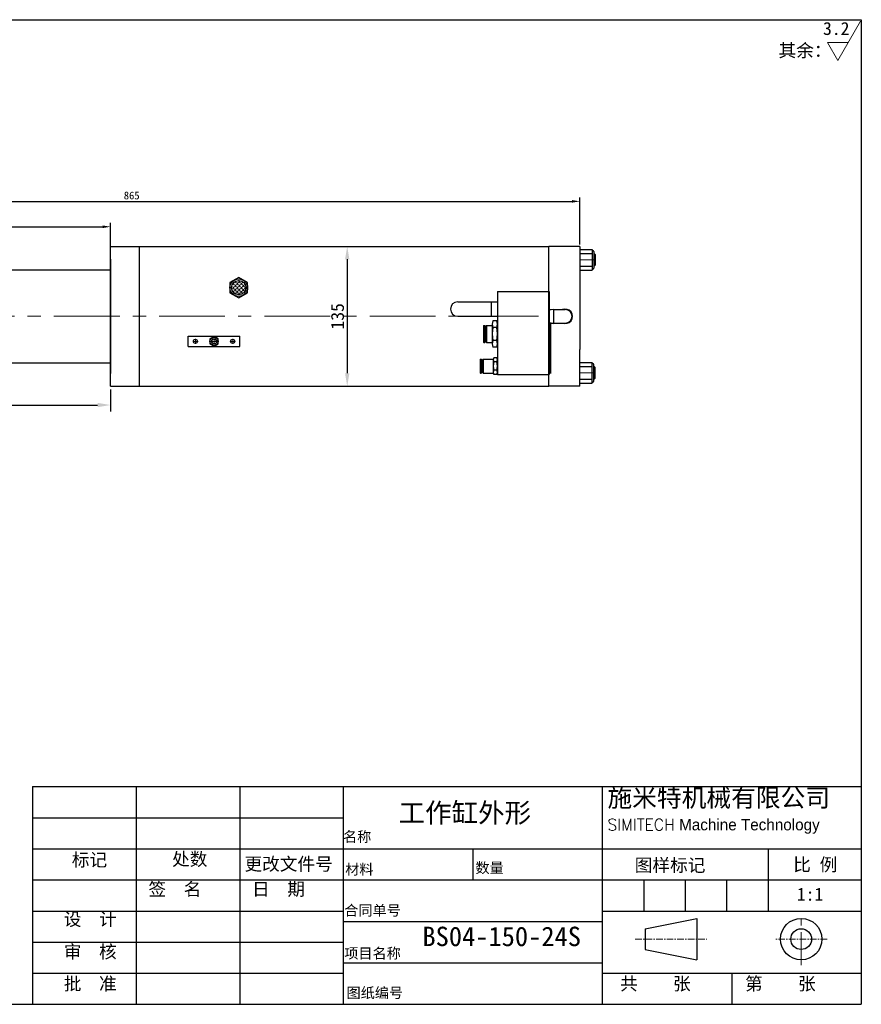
# Model space of a CAD drawing. Header units: millimetres. Extents: x 731 to 2131, y 4599 to 5549.
# Tile 2 of 2: x 1319 to 2131, y 4599 to 5549. Entities that reach past the tile are written whole.
import ezdxf

# ---------------------------------------------------------------- set-up
doc = ezdxf.new("R2010")
doc.units = ezdxf.units.MM
doc.header["$MEASUREMENT"] = 0
doc.linetypes.add('CENTER', pattern=[50.8, 31.75, -6.35, 6.35, -6.35])
doc.layers.get('Defpoints').update_dxf_attribs({"lineweight": 25})
for name, color, linetype, lineweight in [('图层1', 7, 'Continuous', 25), ('图层2', 3, 'CENTER', 13), ('图层3', 2, 'Continuous', 13), ('图层4', 1, 'Continuous', 30), ('图层7', 4, 'Continuous', 13)]:
    doc.layers.add(name, color=color, linetype=linetype, lineweight=lineweight)
doc.dimstyles.new('ISO-25', dxfattribs={"dimscale": 2, "dimtxt": 2.5, "dimasz": 2.5, "dimexe": 1.25, "dimexo": 0.625, "dimtad": 1, "dimtxsty": 'Standard', "dimcen": 2.5, "dimadec": 0, "dimazin": 0, "dimtfac": 1, "dimtmove": 0, "dimatfit": 3, "dimfxl": 0, "dimarcsym": 0})

# ---------------------------------------------------------------- blocks, each defined once
blk = doc.blocks.new('*D118')
at = {"layer": 'Defpoints', "color": 0, "transparency": 16777216}
for p in [(1859.49, 5373.41), (1859.49, 5330), (994.49, 5325.36)]:
    blk.add_point(p, dxfattribs=at)
at = {"layer": '图层3', "color": 0, "lineweight": -2, "transparency": 16777216}
for p, q in [((994.49, 5327.23), (994.49, 5377.16)), ((1859.49, 5331.87), (1859.49, 5377.16)), ((1001.99, 5373.41), (1851.99, 5373.41))]:
    blk.add_line(p, q, dxfattribs=at)
at = {"layer": '图层3', "color": 0, "transparency": 16777216}
for points in [[(1001.99, 5374.66), (1001.99, 5372.16), (994.49, 5373.41)], [(1851.99, 5372.16), (1851.99, 5374.66), (1859.49, 5373.41)]]:
    blk.add_solid(points, dxfattribs=at)
at = {"layer": '图层3', "color": 0, "transparency": 16777216, "insert": (1426.99, 5379.03), "char_height": 7.5, "attachment_point": 5}
blk.add_mtext('865', dxfattribs=at)
blk = doc.blocks.new('*D126')
at = {"layer": 'Defpoints', "color": 0, "transparency": 16777216}
for p in [(1406.49, 5348.93), (994.49, 5325.36), (1406.49, 5317.5)]:
    blk.add_point(p, dxfattribs=at)
at = {"layer": '图层3', "color": 0, "lineweight": -2, "transparency": 16777216}
for p, q in [((994.49, 5327.23), (994.49, 5352.68)), ((1001.99, 5348.93), (1398.99, 5348.93)), ((1406.49, 5319.37), (1406.49, 5352.68))]:
    blk.add_line(p, q, dxfattribs=at)
at = {"layer": '图层3', "color": 0, "transparency": 16777216}
for points in [[(1001.99, 5350.18), (1001.99, 5347.68), (994.49, 5348.93)], [(1398.99, 5347.68), (1398.99, 5350.18), (1406.49, 5348.93)]]:
    blk.add_solid(points, dxfattribs=at)
at = {"layer": '图层3', "color": 0, "transparency": 16777216, "insert": (1200.49, 5354.55), "char_height": 7.5, "attachment_point": 5}
blk.add_mtext('412', dxfattribs=at)
blk = doc.blocks.new('*D134')
at = {"layer": 'Defpoints', "color": 0, "transparency": 16777216}
for p in [(1631.99, 5330), (1631.99, 5195), (1635.02, 5195)]:
    blk.add_point(p, dxfattribs=at)
at = {"layer": '图层3', "color": 0, "lineweight": -2, "transparency": 16777216}
for p, q in [((1635.11, 5330), (1641.27, 5330)), ((1635.02, 5317.5), (1635.02, 5207.5)), ((1635.11, 5195), (1641.27, 5195))]:
    blk.add_line(p, q, dxfattribs=at)
at = {"layer": '图层3', "color": 0, "transparency": 16777216}
for points in [[(1632.94, 5317.5), (1637.1, 5317.5), (1635.02, 5330)], [(1632.94, 5207.5), (1637.1, 5207.5), (1635.02, 5195)]]:
    blk.add_solid(points, dxfattribs=at)
at = {"layer": '图层3', "color": 0, "transparency": 16777216, "insert": (1625.65, 5262.5), "char_height": 12.5, "attachment_point": 5, "rotation": 90}
blk.add_mtext('135', dxfattribs=at)
blk = doc.blocks.new('*D135')
at = {"layer": 'Defpoints', "color": 0, "transparency": 16777216}
for p in [(1023.49, 5213.5), (1406.49, 5195), (1406.49, 5176.92)]:
    blk.add_point(p, dxfattribs=at)
at = {"layer": '图层3', "color": 0, "lineweight": -2, "transparency": 16777216}
for p, q in [((1023.49, 5210.37), (1023.49, 5170.67)), ((1406.49, 5191.87), (1406.49, 5170.67)), ((1035.99, 5176.92), (1393.99, 5176.92))]:
    blk.add_line(p, q, dxfattribs=at)
at = {"layer": '图层3', "color": 0, "transparency": 16777216}
for points in [[(1035.99, 5179), (1035.99, 5174.84), (1023.49, 5176.92)], [(1393.99, 5179), (1393.99, 5174.84), (1406.49, 5176.92)]]:
    blk.add_solid(points, dxfattribs=at)
at = {"layer": '图层3', "color": 0, "transparency": 16777216, "insert": (1214.99, 5186.3), "char_height": 12.5, "attachment_point": 5}
blk.add_mtext('383', dxfattribs=at)

msp = doc.modelspace()

# ---------------------------------------------------------------- hatches: boundary and pattern name
at = {"layer": '图层7'}
h = msp.add_hatch(dxfattribs=at)
h.set_pattern_fill('ANGLE', color=256, scale=0.4, angle=315, style=0)
h.set_pattern_definition([(315, (2170.8134, 5339.337), (1.975656, 1.975656), [2.032, -0.762]), (45, (2170.8134, 5339.337), (-1.975656, 1.975656), [2.032, -0.762])])
h.paths.add_polyline_path([(1523.377, 5290.155, 1), (1537.228, 5290.155, 1)])

# ---------------------------------------------------------------- linework, layer by layer
at = {"layer": '图层1'}
for p, q in [((1406.487, 5194.996), (1406.487, 5329.996)), ((1406.487, 5329.996), (1434.487, 5329.996)), ((1434.487, 5329.996), (1829.487, 5329.996)), ((1434.487, 5194.996), (1434.487, 5329.996)), ((1829.487, 5194.996), (1829.487, 5329.996)), ((1859.487, 5329.996), (1829.487, 5329.996)), ((1859.487, 5329.996), (1859.487, 5230.596)), ((1859.487, 5326.996), (1871.487, 5326.996)), ((1859.487, 5322.996), (1871.487, 5322.996)), ((1871.487, 5326.996), (1871.487, 5306.996)), ((1871.987, 5325.996), (1871.987, 5325.996)), ((1872.987, 5324.996), (1872.987, 5308.996)), ((1872.987, 5322.996), (1873.487, 5322.996)), ((1873.487, 5322.996), (1873.487, 5310.996)), ((1873.487, 5322.996), (1874.487, 5321.996)), ((1874.487, 5321.996), (1874.487, 5311.996)), ((1406.487, 5317.496), (1406.487, 5207.496)), ((1859.487, 5310.996), (1871.487, 5310.996)), ((1872.987, 5310.996), (1873.487, 5310.996)), ((1874.487, 5311.996), (1873.487, 5310.996)), ((1218.487, 5307.496), (1406.487, 5307.496)), ((1859.487, 5306.996), (1871.487, 5306.996)), ((1871.987, 5307.996), (1871.987, 5307.996)), ((1530.302, 5299.97), (1521.802, 5295.063)), ((1521.802, 5295.063), (1521.802, 5285.248)), ((1538.802, 5295.063), (1530.302, 5299.97)), ((1538.802, 5285.248), (1538.802, 5295.063)), ((1521.802, 5285.248), (1530.302, 5280.34)), ((1530.302, 5280.34), (1538.802, 5285.248)), ((1779.987, 5286.496), (1779.987, 5206.496)), ((1779.987, 5286.496), (1829.987, 5286.496)), ((1829.987, 5286.496), (1829.987, 5206.496)), ((1741.678, 5276.496), (1779.987, 5276.496)), ((1773.987, 5276.496), (1773.987, 5262.496)), ((1829.987, 5268.996), (1833.987, 5269.496)), ((1833.987, 5269.496), (1833.987, 5255.496)), ((1833.987, 5268.996), (1845.487, 5268.996)), ((1741.678, 5262.496), (1779.987, 5262.496)), ((1766.787, 5253.646), (1766.487, 5253.346)), ((1766.787, 5253.646), (1766.787, 5237.346)), ((1766.787, 5253.646), (1767.687, 5253.646)), ((1767.687, 5253.646), (1767.687, 5237.346)), ((1767.687, 5253.646), (1767.987, 5253.346)), ((1769.287, 5253.646), (1768.987, 5253.346)), ((1769.287, 5253.646), (1774.987, 5253.646)), ((1769.287, 5253.646), (1769.287, 5237.346)), ((1774.987, 5255.023), (1774.987, 5235.97)), ((1779.487, 5258.198), (1775.487, 5258.198)), ((1779.987, 5255.023), (1779.987, 5235.97)), ((1829.987, 5255.996), (1833.987, 5255.496)), ((1831.487, 5207.496), (1831.487, 5255.809)), ((1833.987, 5255.996), (1845.487, 5255.996)), ((1766.487, 5253.346), (1766.487, 5237.646)), ((1767.987, 5253.346), (1767.987, 5237.646)), ((1767.987, 5252.496), (1768.987, 5252.496)), ((1768.987, 5253.346), (1768.987, 5237.646)), ((1779.487, 5251.847), (1775.487, 5251.847)), ((1481.487, 5243.368), (1531.487, 5243.368)), ((1481.487, 5233.368), (1481.487, 5243.368)), ((1531.487, 5233.368), (1531.487, 5243.368)), ((1766.787, 5237.346), (1766.487, 5237.646)), ((1766.787, 5237.346), (1767.687, 5237.346)), ((1767.987, 5237.646), (1767.687, 5237.346)), ((1767.987, 5238.496), (1768.987, 5238.496)), ((1768.987, 5237.646), (1769.287, 5237.346)), ((1769.287, 5237.346), (1774.987, 5237.346)), ((1779.487, 5239.146), (1775.487, 5239.146)), ((1481.487, 5233.368), (1531.487, 5233.368)), ((1779.487, 5232.795), (1775.487, 5232.795)), ((1859.487, 5194.996), (1859.487, 5230.596)), ((1218.487, 5217.496), (1406.487, 5217.496)), ((1406.487, 5207.496), (1406.487, 5222.496)), ((1763.651, 5221.296), (1763.251, 5220.896)), ((1763.251, 5220.896), (1763.251, 5208.096)), ((1763.651, 5221.296), (1763.651, 5207.696)), ((1763.651, 5221.296), (1764.351, 5221.296)), ((1764.351, 5221.296), (1764.351, 5207.696)), ((1764.351, 5221.296), (1764.751, 5220.896)), ((1764.751, 5220.896), (1764.751, 5208.096)), ((1764.751, 5219.996), (1765.751, 5219.996)), ((1766.151, 5221.296), (1765.751, 5220.896)), ((1765.751, 5220.896), (1765.751, 5208.096)), ((1766.151, 5221.296), (1776.051, 5221.296)), ((1766.151, 5221.296), (1766.151, 5207.696)), ((1775.987, 5220.578), (1775.987, 5208.415)), ((1779.487, 5222.579), (1776.487, 5222.579)), ((1779.487, 5218.538), (1776.487, 5218.538)), ((1859.487, 5217.996), (1871.487, 5217.996)), ((1871.487, 5197.996), (1871.487, 5217.996)), ((1871.987, 5216.996), (1871.987, 5216.996)), ((1872.987, 5199.996), (1872.987, 5215.996)), ((1763.651, 5207.696), (1763.251, 5208.096)), ((1763.651, 5207.696), (1764.351, 5207.696)), ((1764.751, 5208.096), (1764.351, 5207.696)), ((1764.751, 5208.996), (1765.751, 5208.996)), ((1766.151, 5207.696), (1765.751, 5208.096)), ((1766.151, 5207.696), (1776.051, 5207.696)), ((1779.487, 5210.455), (1776.487, 5210.455)), ((1779.487, 5206.413), (1776.487, 5206.413)), ((1779.987, 5206.496), (1829.987, 5206.496)), ((1859.487, 5213.996), (1871.487, 5213.996)), ((1872.987, 5213.996), (1873.487, 5213.996)), ((1873.487, 5201.996), (1873.487, 5213.996)), ((1874.487, 5212.996), (1873.487, 5213.996)), ((1874.487, 5202.996), (1874.487, 5212.996)), ((1434.487, 5194.996), (1434.487, 5199.996)), ((1859.487, 5201.996), (1871.487, 5201.996)), ((1859.487, 5197.996), (1871.487, 5197.996)), ((1871.987, 5198.996), (1871.987, 5198.996)), ((1872.987, 5201.996), (1873.487, 5201.996)), ((1873.487, 5201.996), (1874.487, 5202.996)), ((1406.487, 5194.996), (1434.487, 5194.996)), ((1434.487, 5194.996), (1829.487, 5194.996)), ((1859.487, 5194.996), (1829.487, 5194.996)), ((1431.229, 4808.707), (1431.229, 4598.707)), ((1531.229, 4808.707), (1531.229, 4598.707)), ((1631.229, 4808.707), (1631.229, 4598.707)), ((1881.229, 4808.707), (1881.229, 4598.707)), ((1331.229, 4778.707), (1631.229, 4778.707)), ((1331.229, 4748.707), (2131.229, 4748.707)), ((1756.229, 4748.707), (1756.229, 4718.707)), ((2041.229, 4748.707), (2041.229, 4688.707)), ((1331.229, 4718.707), (2131.229, 4718.707)), ((1921.229, 4718.707), (1921.229, 4688.707)), ((1961.229, 4718.707), (1961.229, 4688.707)), ((2001.229, 4718.707), (2001.229, 4688.707)), ((1331.229, 4688.707), (1631.229, 4688.707)), ((1881.229, 4688.707), (2131.229, 4688.707)), ((1631.229, 4678.707), (1881.229, 4678.707)), ((1922.576, 4671.588), (1972.576, 4681.588)), ((1972.576, 4681.588), (1972.576, 4641.588)), ((1922.576, 4671.588), (1922.576, 4651.588)), ((1331.229, 4658.707), (1631.229, 4658.707)), ((1922.576, 4651.588), (1972.576, 4641.588)), ((1631.229, 4638.707), (1881.229, 4638.707)), ((1331.229, 4628.707), (1631.229, 4628.707)), ((1881.229, 4628.707), (2131.229, 4628.707)), ((2006.229, 4628.707), (2006.229, 4598.707))]:
    msp.add_line(p, q, dxfattribs=at)
msp.add_lwpolyline([(1510.487, 5240.677), (1506.487, 5242.987), (1502.487, 5240.677), (1502.487, 5236.058), (1506.487, 5233.749), (1510.487, 5236.058)], close=True, dxfattribs=at)
for centre, radius in [((1530.302, 5290.155), 8.5), ((1530.302, 5290.155), 6.925), ((1488.487, 5238.368), 2), ((1506.487, 5238.368), 4), ((1506.487, 5238.368), 2.5), ((1524.487, 5238.368), 2), ((2073.205, 4661.588), 20), ((2073.205, 4661.588), 10)]:
    msp.add_circle(centre, radius, dxfattribs=at)
for centre, radius, start, end in [((1871.987, 5326.496), 0.5, 180, 270), ((1871.987, 5324.996), 1, 0, 90), ((1871.987, 5307.496), 0.5, 90, 180), ((1871.987, 5308.996), 1, 270, 0), ((1741.678, 5269.496), 7, 90, 270), ((1845.487, 5262.496), 7, 248.213211, 111.786789), ((1845.487, 5262.496), 6.5, 270, 90), ((1785.321, 5255.023), 10.333, 162.103449, 197.896551), ((1769.654, 5255.023), 10.333, 342.103449, 17.896551), ((1815.571, 5245.496), 40.583, 170.996825, 189.003175), ((1739.404, 5245.496), 40.583, 350.996825, 9.003175), ((1785.321, 5235.97), 10.333, 162.103449, 197.896551), ((1769.654, 5235.97), 10.333, 342.103449, 17.896551), ((1780.32, 5220.559), 4.333, 152.201937, 207.798063), ((1792.571, 5214.496), 16.583, 165.894646, 194.105354), ((1775.655, 5220.559), 4.333, 332.201937, 27.798063), ((1763.404, 5214.496), 16.583, 345.894646, 14.105354), ((1871.987, 5217.496), 0.5, 180, 270), ((1871.987, 5215.996), 1, 0, 90), ((1780.32, 5208.434), 4.333, 152.201937, 207.798063), ((1775.655, 5208.434), 4.333, 332.201937, 27.798063), ((1871.987, 5198.496), 0.5, 90, 180), ((1871.987, 5199.996), 1, 270, 0)]:
    msp.add_arc(centre, radius, start, end, dxfattribs=at)
at = {"layer": '图层2'}
for p, q in [((1829.272, 5316.996), (1829.487, 5316.996)), ((1859.487, 5316.996), (1874.487, 5316.996)), ((1485.987, 5238.368), (1490.987, 5238.368)), ((1488.487, 5235.868), (1488.487, 5240.868)), ((1503.987, 5238.368), (1508.987, 5238.368)), ((1506.487, 5235.868), (1506.487, 5240.868)), ((1521.987, 5238.368), (1526.987, 5238.368)), ((1524.487, 5235.868), (1524.487, 5240.868)), ((1829.272, 5207.996), (1831.487, 5207.996)), ((1859.487, 5207.996), (1874.487, 5207.996)), ((2073.205, 4636.588), (2073.205, 4686.588))]:
    msp.add_line(p, q, dxfattribs=at)
at = {"layer": '图层2', "ltscale": 2}
msp.add_line((945.487, 5262.496), (1819.487, 5262.496), dxfattribs=at)
at = {"layer": '图层2', "ltscale": 0.2}
for p, q in [((1912.95, 4661.588), (1982.093, 4661.588)), ((2098.205, 4661.588), (2048.205, 4661.588))]:
    msp.add_line(p, q, dxfattribs=at)
at = {"layer": '图层3'}
for p, q in [((2108.63, 5509.322), (2130.58, 5547.34)), ((2098.527, 5526.822), (2118.734, 5526.822)), ((2108.63, 5509.322), (2098.527, 5526.822))]:
    msp.add_line(p, q, dxfattribs=at)
at = {"layer": '图层4'}
for p, q in [((731.229, 5548.707), (2131.229, 5548.707)), ((2131.229, 5548.707), (2131.229, 4598.707)), ((1331.229, 4808.707), (2131.229, 4808.707)), ((1331.229, 4808.707), (1331.229, 4598.707)), ((731.229, 4598.707), (2131.229, 4598.707)), ((1181.229, 4598.707), (2131.229, 4598.707))]:
    msp.add_line(p, q, dxfattribs=at)
at = {"layer": '图层7'}
for p, q in [((1874.487, 5321.996), (1872.987, 5321.996)), ((1874.487, 5311.996), (1872.987, 5311.996)), ((1830.049, 5268.5), (1833.987, 5268.993)), ((1829.987, 5256.5), (1833.987, 5256)), ((1874.487, 5212.996), (1872.987, 5212.996)), ((1434.487, 5198.904), (1434.487, 5194.996)), ((1874.487, 5202.996), (1872.987, 5202.996))]:
    msp.add_line(p, q, dxfattribs=at)
msp.add_arc((1506.487, 5238.368), 2.1, 0, 270, dxfattribs=at)

# ---------------------------------------------------------------- texts
at = {"layer": '图层3'}
msp.add_text('3.2', height=12.5, dxfattribs=at).set_placement((2094.248, 5533.964))
at = {"layer": '图层3', "attachment_point": 1}
for s, insert, char_height, width in [('{\\f宋体|b0|i0|c134|p54;其余：}', (2051.319, 5525.284), 12.5, 1.243449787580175e-13), ('{\\fLiSu|b0|i0|c134|p49;施米特机械有限公司\\P\\Ftxt.shx|c0;\\H0.6286x;SIMITECH\\fLiSu|b0|i0|c134|p49; Machine Technology}', (1886.195, 4806.726), 17.5, 259.9168), ('{\\f宋体|b0|i0|c134|p54;BS04-150-24S}', (1707.584, 4673.588), 18.75, 136.63704)]:
    msp.add_mtext(s, dxfattribs=dict(at, insert=insert, char_height=char_height, width=width))
for s, insert, char_height in [('{\\f隶书|b0|i0|c134|p49;\\C2;工作缸外形}', (1684.63, 4792.869), 18.75), ('{\\f宋体|b0|i0|c134|p54;名称}', (1630.958, 4765.409), 10), ('{\\f宋体|b0|i0|c134|p54;标记}', (1369.206, 4744.371), 12.5), ('{\\f宋体|b0|i0|c134|p54;处数}', (1465.962, 4745.017), 12.5), ('{\\f宋体|b0|i0|c134|p54;更改文件号}', (1535.809, 4740.347), 12.5), ('{\\f宋体|b0|i0|c134|p54;图样标记}', (1912.528, 4739.157), 12.5), ('{\\f宋体|b0|i0|c134|p54;比 例}', (2065.501, 4739.731), 12.5), ('{\\f宋体|b0|i0|c134|p54;材料}', (1633.07, 4733.95), 10), ('{\\fSimSun|b0|i0|c134|p54;数量}', (1758.774, 4735.356), 10), ('{\\f宋体|b0|i0|c134|p54;签  名}', (1443.135, 4716.019), 12.5), ('{\\f宋体|b0|i0|c134|p54;日  期}', (1543.135, 4716.158), 12.5), ('{\\f宋体|b0|i0|c134|p54;1:1}', (2069.002, 4711.127), 12.5), ('{\\fSimSun|b0|i0|c134|p54;合同单号}', (1632.158, 4694.333), 10), ('{\\f宋体|b0|i0|c134|p54;设  计}', (1361.383, 4687.071), 12.5), ('{\\f宋体|b0|i0|c134|p54;审  核}', (1361.383, 4655.749), 12.5), ('{\\fSimSun|b0|i0|c134|p54;项目名称}', (1632.158, 4652.947), 10), ('{\\fSimSun|b0|i0|c134|p54;批  准}', (1361.383, 4624.893), 12.5), ('{\\f宋体|b0|i0|c134|p54;共    张}', (1898.355, 4624.902), 12.5), ('{\\f宋体|b0|i0|c134|p54;第    张}', (2019.046, 4624.902), 12.5), ('{\\fSimSun|b0|i0|c134|p54;图纸编号}', (1634.366, 4614.783), 10)]:
    msp.add_mtext(s, dxfattribs=dict(at, insert=insert, char_height=char_height))

# ---------------------------------------------------------------- dimensions: what is measured, and where the dimension line sits
at = {"layer": '图层3'}
for base, p1, p2, override, picture, middle in [((1859.487, 5373.408), (994.487, 5325.358), (1859.487, 5329.996), {"dimscale": 3, "dimpost": ''}, '*D118', (1426.987, 5379.033)), ((1406.487, 5348.929), (994.487, 5325.358), (1406.487, 5317.496), {"dimscale": 3}, '*D126', (1200.487, 5354.554)), ((1406.487, 5176.921), (1023.487, 5213.496), (1406.487, 5194.996), {"dimscale": 5}, '*D135', (1214.987, 5186.296))]:
    dim = msp.add_linear_dim(base=base, p1=p1, p2=p2, dimstyle='ISO-25', override=override, dxfattribs=at)
    dim.commit()
    dim.dimension.update_dxf_attribs({"geometry": picture, "text_midpoint": middle})
dim = msp.add_linear_dim(base=(1635.02, 5194.996), p1=(1631.987, 5329.996), p2=(1631.987, 5194.996), angle=90, dimstyle='ISO-25', override={"dimscale": 5}, dxfattribs=at)
dim.commit()
dim.dimension.update_dxf_attribs({"geometry": '*D134', "text_midpoint": (1625.645, 5262.496)})

doc.saveas('drawing.dxf')
